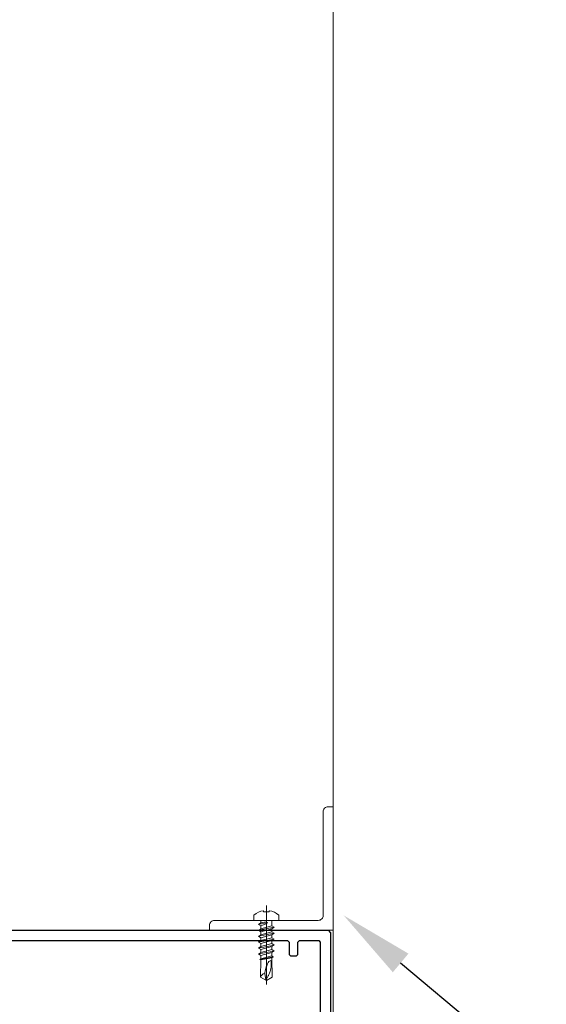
# Model space of a CAD drawing. Extents: x 4615668 to 9294084, y 5325188 to 10688993.
# Tile 156 of 256: x 4635740 to 4635750, y 5331933 to 5331953. Entities that reach past the tile are written whole.
import ezdxf
from ezdxf import colors
from ezdxf.entities.mleader import LeaderData, LeaderLine
from ezdxf.math import Vec2, Vec3

# ---------------------------------------------------------------- set-up
doc = ezdxf.new("R2010")
doc.units = 0
doc.header["$MEASUREMENT"] = 0
for name, color, linetype, lineweight in [('A_wymiary', 152, 'Continuous', 5), ('ATH Al', 5, 'Continuous', 5), ('AW_OBRÓBKI', 3, 'Continuous', 5), ('AW_PROFILE', 7, 'Continuous', 5), ('Wymiat 100', 251, 'Continuous', 5)]:
    doc.layers.add(name, color=color, linetype=linetype, lineweight=lineweight)
doc.layers.add('CrossSectionsProfils', color=7, linetype='Continuous')
doc.layers.add('OPIS', color=7, linetype='Continuous')
doc.styles.get("Standard").update_dxf_attribs({"font": 'txt.shx'})

# ---------------------------------------------------------------- blocks, each defined once
blk = doc.blocks.new('K43_2153_X', base_point=(858.06159, 1427.40338))
at = {"layer": 'CrossSectionsProfils', "flags": 128}
for points in [[(853.35942, 1452.40358), (853.05942, 1452.10358), (853.05942, 1449.90349), (853.55942, 1449.40349), (854.05942, 1449.40349), (854.05942, 1450.90326), (856.05942, 1450.90326), (856.05942, 1447.15326), (856.30942, 1446.90326), (856.05942, 1446.65326), (856.05942, 1442.90326), (854.05942, 1442.90326), (854.05942, 1444.40349), (853.55942, 1444.40349), (853.05942, 1443.90349), (853.05942, 1440.40326), (854.05942, 1440.40326), (854.05942, 1441.40326), (856.05942, 1441.40326), (856.05942, 1433.90338), (855.55942, 1433.40338), (838.36159, 1433.40338), (838.06159, 1433.10338), (838.06159, 1431.40338), (838.56159, 1430.90338), (839.56159, 1430.90338), (839.56159, 1431.90338), (841.57195, 1431.90338), (842.07195, 1431.40338), (842.07195, 1430.15338), (843.65967, 1427.40338), (842.07195, 1424.65338), (842.07195, 1423.40338), (841.57195, 1422.90338), (839.56159, 1422.90338), (839.56159, 1423.90338), (838.56159, 1423.90338), (838.06159, 1423.40338), (838.06159, 1421.70338), (838.36159, 1421.40338), (855.55942, 1421.40338), (856.05942, 1420.90338), (856.05942, 1413.40349), (854.05942, 1413.40349), (854.05942, 1414.40349), (853.05942, 1414.40349), (853.05942, 1410.90326), (853.55942, 1410.40326), (854.05942, 1410.40326), (854.05942, 1411.90349), (856.05942, 1411.90349), (856.05942, 1408.15349), (856.30942, 1407.90349), (856.05942, 1407.65349), (856.05942, 1403.90349), (854.05942, 1403.90349), (854.05942, 1405.40326), (853.55942, 1405.40326), (853.05942, 1404.90326), (853.05942, 1402.70317), (853.35942, 1402.40317), (942.05942, 1402.40317), (942.55942, 1402.90317), (942.55942, 1451.90358), (942.05942, 1452.40358), (853.35942, 1452.40358)], [(934.45942, 1447.20338), (934.15942, 1447.50338), (934.15942, 1450.00358), (933.85942, 1450.30358), (858.35942, 1450.30358), (858.05942, 1450.00358), (858.05942, 1404.80317), (858.35942, 1404.50317), (933.85942, 1404.50317), (934.15942, 1404.80317), (934.15942, 1407.30338), (934.45942, 1407.60338), (935.65942, 1407.60338), (935.95942, 1407.30338), (935.95942, 1404.80317), (936.25942, 1404.50317), (940.15942, 1404.50317), (940.45942, 1404.80317), (940.45942, 1450.00358), (940.15942, 1450.30358), (936.25942, 1450.30358), (935.95942, 1450.00358), (935.95942, 1447.50338), (935.65942, 1447.20338), (934.45942, 1447.20338)], [(855.66903, 1431.40338), (845.68039, 1431.40338), (845.24738, 1430.65338), (846.65967, 1428.20722), (846.65967, 1426.59953), (845.24738, 1424.15338), (845.68039, 1423.40338), (855.66903, 1423.40338), (856.1541, 1423.78211), (857.0594, 1427.40338), (856.1541, 1431.02464), (855.66903, 1431.40338)]]:
    blk.add_lwpolyline(points, dxfattribs=at)
blk = doc.blocks.new('SAMOWIERT_')
at = {"layer": 'AW_OBRÓBKI', "color": 6}
blk.add_lwpolyline([(0, 6.1), (0, -25.97)], dxfattribs=at)
at = {"layer": 'AW_OBRÓBKI', "color": 3}
for points in [[(-2.25, 0), (-5, 0), (-5, 2.18, -0.13616), (-1.25, 3.92), (-1.01, 3.42), (0.96, 3.42), (1.25, 3.92, -0.13614), (5, 2.18), (5, 0), (2.25, 0)], [(0.95, -16.7, 0.01995), (0.5, -17.53, 0.01994), (0.13, -18.4, 0.02331), (-0.18, -19.33, 0.01562), (-0.48, -20.51, 0.00749), (-0.58, -21.01, 0.0075), (-0.67, -21.52)], [(-0.15, -24.06, 0.02025), (0.46, -23.05, 0.02025), (0.98, -21.98, 0.0221), (1.5, -20.66, 0.03399), (1.8, -19.55, 0.03398), (1.95, -18.26, 0.034), (1.93, -16.97)], [(1.8, -16.29, -0.08545), (2.28, -18.29)], [(-0.67, -21.52, 0.33124), (-2.35, -23.02)]]:
    blk.add_lwpolyline(points, format="xyb", dxfattribs=at)
for points in [[(-2.25, 0), (-2.25, -1), (-3.15, -1.6), (-2.25, -2.2), (-2.25, -3.4), (-3.15, -4), (-2.25, -4.6), (-2.25, -5.8), (-3.15, -6.4), (-2.25, -7), (-2.25, -8.2), (-3.15, -8.8), (-2.25, -9.4), (-2.25, -10.6), (-3.15, -11.2), (-2.25, -11.8), (-2.25, -13), (-3.15, -13.6), (-2.25, -14.2), (-2.25, -15.58), (-2.69, -15.9), (-2.25, -16.04), (-2.35, -23.02), (0, -24.38)], [(-2.25, 0), (2.25, 0)], [(2.25, 0), (2.25, -2.2), (3.15, -2.8), (2.25, -3.4), (2.25, -4.6), (3.15, -5.2), (2.25, -5.8), (2.25, -7), (3.15, -7.6), (2.25, -8.2), (2.25, -9.4), (3.15, -10), (2.25, -10.6), (2.25, -11.8), (3.15, -12.4), (2.25, -13), (2.25, -14.38), (2.76, -14.78), (2.24, -15.14), (2.34, -23.02), (0, -24.38)], [(-3.15, -1.6), (0.45, -0.82)], [(3.15, -2.8), (-3.15, -4)], [(-2.25, -2.2), (-0.05, -1.34), (0.45, -0.82), (-0.12, -0.58)], [(-2.25, -1), (-0.12, -0.58)], [(-2.25, -3.4), (2.25, -2.2)], [(2.25, -3.4), (-2.25, -4.6)], [(-3.15, -6.4), (3.15, -5.2)], [(-3.15, -8.8), (3.15, -7.6)], [(2.25, -4.6), (-2.25, -5.8)], [(-2.25, -7), (2.25, -5.8)], [(2.25, -7), (-2.25, -8.2)], [(3.15, -10), (-3.15, -11.2)], [(-2.25, -9.4), (2.25, -8.2)], [(2.25, -9.4), (-2.25, -10.6)], [(-2.25, -11.8), (2.25, -10.6)], [(2.25, -11.8), (-2.25, -13)], [(-3.15, -13.6), (3.15, -12.4)], [(2.76, -14.78), (-2.69, -15.9)], [(-2.25, -14.2), (2.25, -13)], [(2.25, -14.38), (-2.25, -15.58)], [(-2.25, -16.04), (2.24, -15.14)], [(1.8, -16.29), (0.95, -16.7)], [(-0.67, -21.52), (-0.15, -24.06), (0.1, -24.32)]]:
    blk.add_lwpolyline(points, dxfattribs=at)
blk = doc.blocks.new('kątownik alu 20x20x2')
at = {"lineweight": 9}
blk.add_lwpolyline([(-24, -2, -0.414214), (-25, -1), (-25, 0), (0, 0), (0, -25), (-1, -25, -0.414214), (-2, -24), (-2, -3, 0.414214), (-3, -2)], format="xyb", close=True, dxfattribs=at)
blk = doc.blocks.new('G$CA57B7548')
at = {"layer": 'A_wymiary', "ltscale": 40}
blk.add_lwpolyline([(8.5, 45.989), (17, 45.989), (17, 678.989), (8.5, 678.989)], close=True, dxfattribs=at)
at = {"layer": 'ATH Al', "color": 5, "xscale": 0.05, "yscale": 0.05, "zscale": 0.05}
blk.add_blockref('SAMOWIERT_', (15.65, 319.189), dxfattribs=at)
at = {"layer": 'AW_PROFILE', "xscale": -0.1, "yscale": 0.1, "zscale": 0.1, "rotation": 180}
blk.add_blockref('kątownik alu 20x20x2', (17, 318.989), dxfattribs=at)
at = {"layer": 'CrossSectionsProfils', "xscale": -0.1, "yscale": 0.1, "zscale": 0.1, "rotation": 180}
blk.add_blockref('K43_2153_X', (8.5, 316.489), dxfattribs=at)

msp = doc.modelspace()

# ---------------------------------------------------------------- block references
at = {"layer": 'Wymiat 100', "color": 5, "lineweight": 0, "ltscale": 40}
msp.add_blockref('G$CA57B7548', (4635729.034, 5331615.778), dxfattribs=at)

# ---------------------------------------------------------------- leaders
at = {"layer": 'OPIS', "lineweight": 5, "ltscale": 0.7}
ml = msp.add_multileader_mtext('Standard', dxfattribs=at)
ml.set_content('{\\C146;\\c9000464;kątownik alu. 20x20\\P RAL kolor fasady}', color=4)
ml.set_leader_properties()
ml.build(insert=Vec2(0, 0))
ml.multileader.update_dxf_attribs({"text_left_attachment_type": 6, "text_right_attachment_type": 6, "dogleg_length": 1, "arrow_head_size": 1.5})
ctx = ml.context
ctx.base_point, ctx.char_height, ctx.arrow_head_size, ctx.landing_gap_size, ctx.plane_origin = Vec3(4635760.323, 5331924.144), 1.5, 1.5, 0.288, Vec3(4635856.8, 5331967.329)
ctx.left_attachment, ctx.right_attachment = 6, 6
notes = []
notes.append((ctx, [(0, (1, 1, 0), (4635759.323, 5331924.144), (1, 0), 1, [(0, [(4635746.251, 5331935.067)], 0, [])])]))
ctx.mtext.insert, ctx.mtext.width, ctx.mtext.defined_height, ctx.mtext.flow_direction = Vec3(4635760.611, 5331926.144), 1666.43207, 407.48, 5
for ctx, leaders in notes:
    for number, flags, end, landing, length, lines in leaders:
        leader = LeaderData()
        leader.index, (leader.has_last_leader_line, leader.has_dogleg_vector, leader.attachment_direction) = number, flags
        leader.last_leader_point, leader.dogleg_vector, leader.dogleg_length = Vec3(end), Vec3(landing), length
        for number, points, colour, breaks in lines:
            line = LeaderLine()
            line.index, line.vertices, line.color, line.breaks = number, Vec3.list(points), colors.encode_raw_color(colour), breaks
            leader.lines.append(line)
        ctx.leaders.append(leader)

doc.saveas('drawing.dxf')
